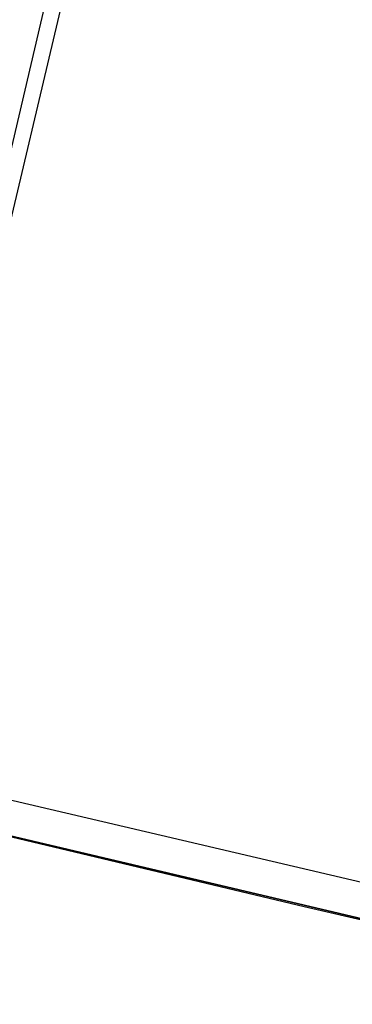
# Model space of a CAD drawing. Header units: feet. Extents: x -79 to 198, y -22 to 181.
# Tile 184 of 256: x 124.73 to 125.96, y 111.05 to 114.7. Entities that reach past the tile are written whole.
import ezdxf

# ---------------------------------------------------------------- set-up
doc = ezdxf.new("R2010")
doc.units = ezdxf.units.FT
doc.layers.add('A-AREA-UNIDAD', color=30, linetype='CONTINUOUS')
doc.layers.add('A-LINEA', color=7, linetype='CONTINUOUS')

msp = doc.modelspace()

# ---------------------------------------------------------------- linework, layer by layer
at = {"layer": 'A-AREA-UNIDAD'}
msp.add_lwpolyline([(88, 128.2844), (94.848, 126.6844), (94.928, 125.6533), (94.72, 124.8889), (98.688, 124.0178), (98.88, 125.4578), (99.872, 125.4933), (100.032, 124.0533), (99.68, 123.6444), (99.36, 123.6444), (99.36, 122.9333), (98.96, 122.8978), (97.952, 118.3289), (100.08, 117.9733), (100.192, 117.8133), (106.752, 116.2489), (106.752, 115.7689), (106.912, 115.8933), (114.4, 114.0978), (115.488, 114.2044), (123.28, 112.3378), (124.288, 112.3378), (124.352, 111.8933), (135.968, 109.1733)], dxfattribs=at)
at = {"layer": 'A-LINEA'}
for p, q in [((128.0267, 128.0444), (124.1867, 111.8044)), ((124.2133, 112.1511), (125.9067, 119.3644)), ((114.5733, 114.0711), (131.1067, 110.1644)), ((114.5733, 114.0711), (127.1067, 111.1111))]:
    msp.add_line(p, q, dxfattribs=at)
msp.add_lwpolyline([(103.1067, 159.3911), (103.0667, 159.2178), (102.5733, 157.1111), (102.8667, 156.9378), (100.9867, 148.9911), (103.5867, 148.3778), (103.4267, 147.7244), (111.4267, 145.8444), (113.8133, 145.2711), (117.8667, 144.3111), (114.9067, 131.8311), (119.4533, 130.7511), (119.2933, 130.0978), (122, 129.4578), (128.0267, 128.0444), (124.1867, 111.8044), (124.44, 111.7378), (125.7867, 111.4178), (129.48, 110.5511), (135.96, 109.0178), (135.88, 108.6844), (141.96, 107.2578)], dxfattribs=at)
msp.add_lwpolyline([(103.1067, 159.3911), (103.0667, 159.2178), (102.5733, 157.1111), (102.8667, 156.9378), (100.9867, 148.9911), (103.5867, 148.3778), (103.4267, 147.7244), (111.4267, 145.8444), (113.8133, 145.2711), (117.8667, 144.3111), (114.9067, 131.8311), (119.4533, 130.7511), (119.2933, 130.0978), (122, 129.4578), (128.0267, 128.0444), (124.1867, 111.8044), (124.44, 111.7378), (125.7867, 111.4178), (129.48, 110.5511), (135.96, 109.0178), (135.88, 108.6844), (141.96, 107.2578)], dxfattribs=at)

doc.saveas('drawing.dxf')
